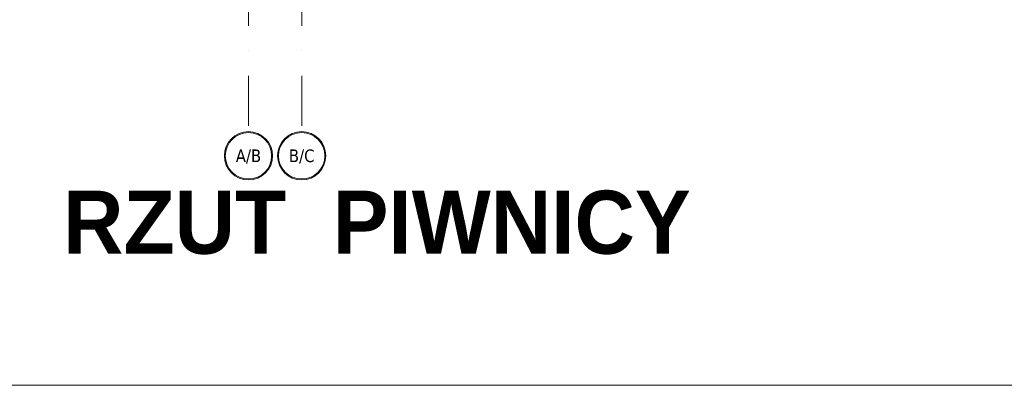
# Model space of a CAD drawing. Header units: millimetres. Extents: x -82287 to 177822, y -399756 to 0.
# Tile 120 of 228: x 49889 to 51138, y -196200 to -195736. Entities that reach past the tile are written whole.
import ezdxf
from ezdxf.enums import TextEntityAlignment as Align

# ---------------------------------------------------------------- set-up
doc = ezdxf.new("R2010")
doc.units = ezdxf.units.MM
doc.header["$MEASUREMENT"] = 0
doc.linetypes.add('SUŁOSZOWA - PB 21 03$0$DASHDOT', pattern=[25.4, 12.7, -6.35, 0, -6.35])
doc.layers.add('FL_XREF', color=252, linetype='Continuous')
for name, color, linetype, lineweight in [('SUŁOSZOWA - PB 21 03$0$!! 0_Opis_pom', 251, 'Continuous', 0), ('SUŁOSZOWA - PB 21 03$0$!! 0_Osie', 251, 'SUŁOSZOWA - PB 21 03$0$DASHDOT', 0), ('SUŁOSZOWA - PB 21 03$0$!! 1_OPIS POM NOWE', 251, 'Continuous', 0), ('SUŁOSZOWA - PB 21 03$0$0-osie-liniA', 251, 'SUŁOSZOWA - PB 21 03$0$DASHDOT', 0), ('SUŁOSZOWA - PB 21 03$0$0-osie-tx', 251, 'Continuous', 0)]:
    doc.layers.add(name, color=color, linetype=linetype, lineweight=lineweight)
doc.layers.add('SUŁOSZOWA - PB 21 03$0$!! 0_ramki', color=251, linetype='Continuous', lineweight=0, plot=False)
doc.layers.add('SUŁOSZOWA - PB 21 03$0$ND', color=251, linetype='Continuous', lineweight=0, plot=False)
doc.styles.add('SUŁOSZOWA - PB 21 03$0$ARIAL', font='tahoma.ttf')
doc.styles.add('SUŁOSZOWA - PB 21 03$0$STYLE10', font='arialbd.ttf')
doc.styles.add('SUŁOSZOWA - PB 21 03$0$TAHOMA', font='tahoma.ttf')

# ---------------------------------------------------------------- blocks, each defined once
blk = doc.blocks.new('*U116')
h = blk.add_hatch(color=256)
edge = h.paths.add_edge_path()
edge.add_arc((0, 0), 30.6, 0, 360)
edge = h.paths.add_edge_path(flags=17)
edge.add_arc((0, 0), 29.4, 0, 360)
for radius in [30.6, 29.4]:
    blk.add_circle((0, 0), radius)
at = {"style": 'SUŁOSZOWA - PB 21 03$0$TAHOMA', "flags": 8}
blk.add_attdef('ANSICHTSNUMMER', text='', height=16, dxfattribs=at).set_placement((0, 0), align=Align.MIDDLE_CENTER)
blk = doc.blocks.new('SUŁOSZOWA - PB 21 03$0$BLOK OSI')
at = {"layer": 'SUŁOSZOWA - PB 21 03$0$0-osie-liniA', "ltscale": 5}
for points in [[(50117.2, -193635.5), (50117.2, -195994)], [(50184.7, -193635.5), (50184.7, -195994)]]:
    blk.add_lwpolyline(points, dxfattribs=at)
at = {"layer": 'SUŁOSZOWA - PB 21 03$0$0-osie-tx'}
ref = blk.add_blockref('*U116', (50117.2, -196024.6), dxfattribs=dict(at, rotation=180))
ref.add_attrib('ANSICHTSNUMMER', 'A/B', dxfattribs={"layer": '0', "height": 16, "style": 'SUŁOSZOWA - PB 21 03$0$TAHOMA', "flags": 8}).set_placement((50117.2, -196024.6), align=Align.MIDDLE_CENTER)
ref = blk.add_blockref('*U116', (50184.7, -196024.6), dxfattribs=dict(at, rotation=180))
ref.add_attrib('ANSICHTSNUMMER', 'B/C', dxfattribs={"layer": '0', "height": 16, "style": 'SUŁOSZOWA - PB 21 03$0$TAHOMA', "flags": 8}).set_placement((50184.7, -196024.6), align=Align.MIDDLE_CENTER)
blk = doc.blocks.new('SUŁOSZOWA - PB 21 03')
at = {"layer": 'SUŁOSZOWA - PB 21 03$0$!! 0_ramki'}
blk.add_lwpolyline([(48565.42916, -193282.57641), (52765.42916, -193282.57641), (52765.42916, -196252.57641), (48565.42916, -196252.57641)], close=True, dxfattribs=at)
at = {"layer": 'SUŁOSZOWA - PB 21 03$0$!! 0_Osie'}
blk.add_blockref('SUŁOSZOWA - PB 21 03$0$BLOK OSI', (0, 63), dxfattribs=at)
at = {"layer": 'SUŁOSZOWA - PB 21 03$0$!! 0_Opis_pom', "ltscale": 0.7, "style": 'SUŁOSZOWA - PB 21 03$0$ARIAL'}
for tag, p in [('B0,19', (52679.2094, -194257.55204)), ('B2,14', (73874.0461, -194402.0887)), ('B2,12', (73342.49259, -194413.89249)), ('B1,21', (60405.50261, -194427.18207)), ('A1,16', (59129.54925, -194448.08429)), ('B1/17', (59524.53699, -194450.37428)), ('B1,19', (59914.81903, -194448.15658)), ('B2,11', (73069.01144, -194438.89383)), ('B2,16', (75195.07765, -194441.83446)), ('B0,15', (51514.15008, -194461.8073)), ('A1,1', (58808.06672, -194460.94161)), ('1,22', (60947.33929, -194456.1144)), ('1,23', (61575.22173, -194450.37428)), ('B1,18', (59715.51745, -194473.87108)), ('B2,17', (75506.7465, -194471.3759)), ('B2,19.1', (76701.67035, -194466.03695)), ('B3,7', (87459.81312, -194465.07097)), ('B3,3', (88235.73906, -194465.79732)), ('B0,18', (52071.43815, -194478.40179)), ('B3,6', (86826.65132, -194483.15512)), ('B3,8', (90006.66539, -194478.47972)), ('B1,20', (60198.53687, -194490.17374)), ('B2,10', (72728.63362, -194489.37283)), ('B2,13', (73649.91716, -194500.01242)), ('B2,15', (74566.38885, -194487.81114)), ('A0,6', (49094.40602, -194505.72387)), ('A2,5', (72452.45009, -194505.90583)), ('A0,4', (49692.81919, -194517.93289)), ('A0,3', (49906.53818, -194524.03766)), ('B0,22', (54187.56644, -194519.04308)), ('A1,6', (58565.96262, -194514.50753)), ('B1,1', (61908.24378, -194515.48656)), ('A0,5', (49399.71914, -194533.19455)), ('B0,20', (53125.45224, -194527.8835)), ('B0,21', (53847.26622, -194535.08002)), ('B1,3', (62229.35503, -194604.49851)), ('B2,18', (75922.43604, -194612.23635)), ('B2,19', (77152.69039, -194617.53776)), ('A3,4', (85509.27934, -194642.47136)), ('B0,24B', (54824.42896, -194684.26784)), ('B1,4', (63476.45184, -194691.11207)), ('B0,13', (50367.63944, -194706.5583)), ('B0,16', (51457.40872, -194704.43091)), ('B0,17', (51897.58569, -194706.77195)), ('A2,4', (71695.75649, -194707.44268)), ('A1,5', (58149.22649, -194724.80163)), ('A2.1', (72371.45884, -194731.56251)), ('B0,23', (54542.05776, -194742.93939)), ('A1,2', (58744.42262, -194746.622)), ('B1,2D', (60756.29674, -194750.92727)), ('A1,15', (59129.54925, -194780.73348)), ('A3.1', (86079.08704, -194786.62422)), ('B0,14', (50962.60809, -194789.06568)), ('B1,4', (63483.03852, -194791.04365)), ('A0,2', (49295.91259, -194810.95246)), ('B2.7', (74548.27897, -194836.12781)), ('B0,7', (52851.95551, -194845.56115)), ('B1,2B', (62374.83512, -194841.86715)), ('B3,2', (89035.72921, -194837.99287)), ('B1,2A', (61803.35407, -194869.27513)), ('B0,8', (51561.38742, -194890.27848)), ('A1,3', (58810.05243, -195008.83917)), ('A3.2', (86016.50296, -195004.88875)), ('A0,1', (49914.27925, -195025.82804)), ('A0,10', (49695.87246, -195042.9259)), ('B0,17', (51225.06492, -195049.74007)), ('B0,6', (52110.41055, -195069.39267)), ('B1,8', (61403.63433, -195071.25189)), ('A2.2', (72371.45884, -195070.78713)), ('B2.2', (74976.1855, -195068.47988)), ('A0,7', (49042.50308, -195082.6056)), ('B3,11', (88623.94853, -195099.23575)), ('B3,4', (87612.56208, -195132.78192)), ('B3,5', (86839.47632, -195174.05241)), ('B0,12', (50313.60595, -195207.52936)), ('B0,11', (50726.178, -195219.06638)), ('B3,10', (89778.42161, -195220.68871)), ('B1,6', (63686.26823, -195231.3997)), ('B0,24A', (54359.17011, -195245.97867)), ('B0,10', (51476.34179, -195259.44699)), ('A1,4', (58093.66276, -195250.96213)), ('B3,9', (90479.74099, -195260.18621)), ('A0,11', (49643.96951, -195271.84772)), ('B1,14', (59332.54805, -195280.73534)), ('A0,8', (49042.50308, -195293.21363)), ('B0,9', (51798.4912, -195291.17482)), ('B2,21', (75970.16114, -195290.81005)), ('B0,3', (52068.59538, -195319.60465)), ('B1,13', (60186.62513, -195314.46953)), ('B1,10', (60892.94126, -195319.45825)), ('B1,5', (63419.22943, -195317.21026)), ('A2.3', (71832.37045, -195318.78232)), ('B2,9', (73175.51251, -195317.21162)), ('B2,4', (74493.5947, -195318.7733)), ('B2,3', (74674.2815, -195319.28036)), ('A3,3', (85569.83931, -195318.78232)), ('B3,1', (88723.65615, -195329.98594)), ('B1,9', (61058.12383, -195344.48743)), ('B2,8', (73894.209, -195338.18956)), ('B2.1', (75304.74121, -195348.36327)), ('B2,20', (77211.021, -195343.82367)), ('B0,2', (52227.2348, -195357.98297)), ('B1,2C', (61827.40698, -195369.02625)), ('B1,7', (62134.52151, -195372.05069)), ('B0,1', (53061.17304, -195403.85659)), ('A0,9', (49001.50444, -195413.15723)), ('A0,12', (49689.76592, -195485.50737)), ('B0,4', (52224.78303, -195500.96352)), ('B2,5', (74686.48999, -195507.24036)), ('B1,11', (61050.00078, -195512.89565)), ('B1,12', (60864.00751, -195544.00738)), ('B0,5', (52066.14362, -195556.83806)), ('B2,6', (74499.29165, -195549.55175)), ('C2,2', (74812.78942, -195865.8959)), ('C1,3', (61091.58871, -195973.27844)), ('C0,2A', (52278.30875, -196050.48297)), ('C0,1', (52808.36775, -196132.34208)), ('C1,2', (61690.27405, -196439.72387)), ('C1,1', (62060.59754, -196465.28533)), ('C3,1', (88979.71614, -196545.67785)), ('C0,2B', (53028.88223, -196668.8019)), ('C1,4', (61008.68123, -196686.32122)), ('C2,1', (75334.65984, -196786.2197)), ('C2,3', (74834.65119, -196933.26657)), ('C1,5', (61062.7252, -196991.42453)), ('C1,10', (62127.38542, -196998.81344)), ('C1,9', (62147.33751, -197289.53424)), ('C1,6', (61131.41824, -197329.69535)), ('C0,3', (52181.98562, -197341.92176)), ('D1,1', (73931.12245, -197584.03121)), ('C0,4', (52345.96562, -197596.60561)), ('D0,18', (60296.49264, -197617.95269)), ('C2,4', (75243.70451, -197663.89)), ('D0,7', (59141.53804, -197722.84718)), ('D0,17', (60701.16801, -197741.44864)), ('C1,7', (61222.2575, -197737.18052)), ('D1,4', (73157.19908, -197744.29721)), ('D0,3', (59562.25866, -197751.14316)), ('D1,6', (72757.78643, -197751.22612)), ('D0,6', (58741.71849, -197802.61699)), ('D0,10', (58357.73602, -197820.93991)), ('D,09', (59195.67196, -197881.51243)), ('C0,5', (52269.72696, -197902.4362)), ('C0,6', (52872.93793, -197917.07354)), ('D0,2', (59943.06082, -197917.06725)), ('D1,3', (73475.28953, -197924.29875)), ('D0,16', (60721.3534, -197935.2949)), ('D0,8', (59058.9008, -197963.64925)), ('D0,5', (59448.52586, -197969.8061)), ('C2,5', (74555.08284, -197988.7886)), ('D1,5', (73291.61607, -197999.29956)), ('D0,4', (59655.02693, -198042.2589)), ('D0,15', (60692.12223, -198127.4643)), ('D0,1', (59931.33074, -198173.12806)), ('D1,2', (73578.07819, -198172.30068)), ('D0,11', (58161.27105, -198211.45823)), ('D0,12', (58250.99458, -198537.17631)), ('D0,13', (58250.99458, -198764.99605)), ('D0,14', (59130.08589, -198795.3373)), ('D1,7', (71854.87376, -198786.88467)), ('D1,8', (71715.35366, -199212.44512))]:
    blk.add_attdef(tag, text='', height=11.968, dxfattribs=at).set_placement(p, align=Align.MIDDLE_CENTER)
at = {"layer": 'SUŁOSZOWA - PB 21 03$0$!! 1_OPIS POM NOWE', "style": 'SUŁOSZOWA - PB 21 03$0$ARIAL'}
for tag, p in [('C1.7A', (61271.6179, -197538.30303)), ('C2.5B', (74970.66097, -197546.70728)), ('C2,5C', (74903.71123, -197659.13664)), ('C2.4', (75374.07862, -197726.11453)), ('D1,2B', (74322.25834, -197791.43247)), ('C1.7C', (61260.26049, -197811.38428)), ('C1.8B', (61588.27341, -197817.62151)), ('C1.8A', (61884.42005, -197818.94854)), ('C1.7B', (61322.12354, -197933.89849)), ('C2,5A', (74943.41937, -197993.49482)), ('E1.2', (62164.78326, -198139.98688)), ('E1.5E', (62692.10372, -198153.27854)), ('D1,2C', (73419.9359, -198156.57844)), ('E3.1', (88990.58975, -198158.87886)), ('E2.9', (75361.45041, -198161.88904)), ('E2.7', (76022.45692, -198162.26272)), ('D1,2A', (74280.17915, -198172.30068)), ('E1.1', (61330.46191, -198191.9806)), ('E1.5D', (62993.60773, -198185.416)), ('E1.5C', (63016.9343, -198246.3437)), ('E1.5B', (63264.15117, -198307.8661)), ('E3.2', (88781.41347, -198385.24275)), ('E1.6', (61022.6264, -198421.00827)), ('E2.2', (74782.75417, -198427.85813)), ('E2.8', (75757.29014, -198437.09188)), ('E2.6', (76531.8031, -198444.40756)), ('E1.5A', (63049.47589, -198456.39852)), ('E3.4', (89392.22607, -198450.03942)), ('E1.5F', (62736.15118, -198589.14592)), ('E1.5G', (62892.39981, -198586.12622)), ('E1,4', (61888.25021, -198652.6996)), ('E2.1', (75803.99631, -198697.05773)), ('E1.5L', (63297.7633, -198733.65678)), ('E1.3', (61058.5992, -198806.28147)), ('E1.5H', (62893.53005, -198830.01758)), ('E2,3', (74778.52304, -198843.9541)), ('E3.3', (89150.95684, -198867.32581)), ('E1.5K', (63266.15427, -198904.67789)), ('E1.5I', (62723.74907, -199005.87002)), ('E2.4', (75135.87669, -199083.20857)), ('E2.5', (76615.04061, -199164.91143)), ('E1.5J', (63204.25187, -199215.697))]:
    blk.add_attdef(tag, text='', height=11.968, dxfattribs=at).set_placement(p, align=Align.MIDDLE_CENTER)
at = {"layer": 'SUŁOSZOWA - PB 21 03$0$ND', "style": 'SUŁOSZOWA - PB 21 03$0$STYLE10', "width": 0.95}
blk.add_text('RZUT  PIWNICY', height=80, dxfattribs=at).set_placement((49882.02064, -196085.84081))

msp = doc.modelspace()

# ---------------------------------------------------------------- block references
at = {"layer": 'FL_XREF'}
msp.add_blockref('SUŁOSZOWA - PB 21 03', (62.3, 52.9), dxfattribs=at)

doc.saveas('drawing.dxf')
